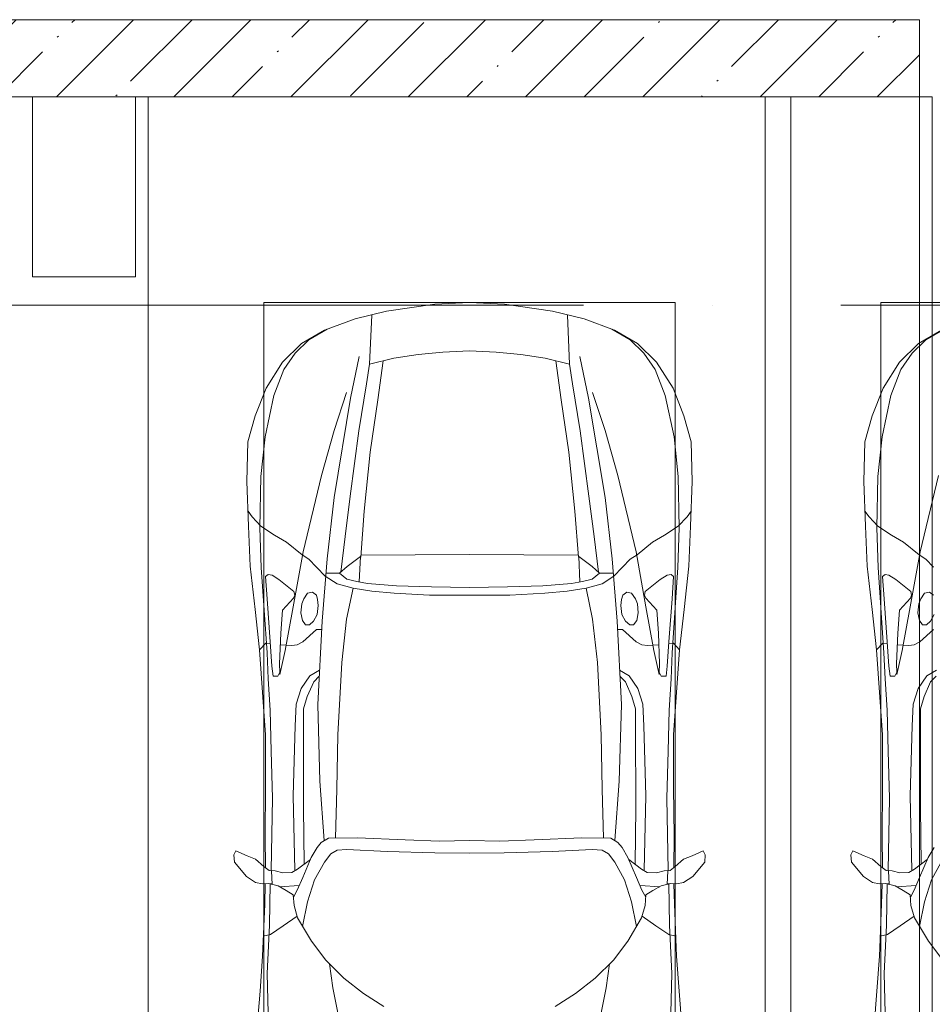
# Model space of a CAD drawing. Header units: millimetres. Extents: x -32229 to 291619, y -13689 to 125138.
# Tile 83 of 256: x 19185 to 22735, y 117530 to 121360. Entities that reach past the tile are written whole.
import ezdxf

# ---------------------------------------------------------------- set-up
doc = ezdxf.new("R2010")
doc.units = ezdxf.units.MM
doc.linetypes.add('ADSK_Линия сетки', pattern=[5000, 4000, -500, 0, -500])
for name, color, linetype, lineweight in [('A-DETL-GENF-OTLN', 7, 'Continuous', 18), ('A-FLOR-____-OTLN', 7, 'Continuous', 18), ('A-GENM-____-OTLN', 7, 'Continuous', 18), ('A-WALL-____-MCUT', 7, 'Continuous', 40), ('A-WALL-____-OTLN', 7, 'Continuous', 18), ('A-WALL-____-PATT', 7, 'Continuous', 40), ('C-PRKG-____-OTLN', 7, 'Continuous', 18), ('S-COLS-____-MCUT', 7, 'Continuous', 40), ('S-COLS-____-OTLN', 7, 'Continuous', 18), ('S-GRID-____-OTLN', 7, 'Continuous', 9)]:
    doc.layers.add(name, color=color, linetype=linetype, lineweight=lineweight)

# ---------------------------------------------------------------- blocks, each defined once
blk = doc.blocks.new('АР_Машиноместо - 4900x2400_М__5300х2500_-3113489--02 ЭМ')
at = {"layer": 'A-DETL-GENF-OTLN', "color": 253, "lineweight": 13, "true_color": 0xaaaaaa}
for p, q in [((1114.6, 4493), (927, 4466.6)), ((1250, 4500), (1114.6, 4493)), ((1250, 4500), (1385.4, 4493)), ((1385.4, 4493), (1573, 4466.6)), ((927, 4466.6), (804.4, 4436.7)), ((861.2, 4260.3), (869.3, 4451.1)), ((1573, 4466.6), (1695.6, 4436.7)), ((1638.8, 4260.3), (1630.7, 4451.1)), ((804.4, 4436.7), (686, 4391.6)), ((1695.6, 4436.7), (1814, 4391.6)), ((686, 4391.6), (596.3, 4340.6)), ((1814, 4391.6), (1903.7, 4340.6)), ((596.3, 4340.6), (522.5, 4267.9)), ((1903.7, 4340.6), (1977.5, 4267.9)), ((1050.4, 4297.3), (955.5, 4283.9)), ((1146, 4306.7), (1050.4, 4297.3)), ((1250, 4312), (1146, 4306.7)), ((1250, 4312), (1354, 4306.7)), ((1354, 4306.7), (1449.6, 4297.3)), ((1449.6, 4297.3), (1544.5, 4283.9)), ((522.5, 4267.9), (458.6, 4167)), ((955.5, 4283.9), (861, 4259.4)), ((914, 4272.5), (893.6, 4121.6)), ((1544.5, 4283.9), (1639, 4259.4)), ((1586, 4272.5), (1606.4, 4121.6)), ((1977.5, 4267.9), (2041.4, 4167)), ((458.6, 4167), (416.4, 4059.2)), ((2041.4, 4167), (2083.6, 4059.2)), ((893.6, 4121.6), (863.9, 3917.5)), ((1606.4, 4121.6), (1636.1, 3917.5)), ((416.4, 4059.2), (387.4, 3958.4)), ((2083.6, 4059.2), (2112.6, 3958.4)), ((387.4, 3958.4), (384, 3802.9)), ((2112.6, 3958.4), (2116, 3802.9)), ((863.9, 3917.5), (840.1, 3687.8)), ((1636.1, 3917.5), (1659.9, 3687.8)), ((384, 3802.9), (390.2, 3630)), ((2116, 3802.9), (2109.8, 3630)), ((403.8, 3665.5), (388.1, 3688.4)), ((840.1, 3687.8), (826.6, 3509.6)), ((1659.9, 3687.8), (1673.4, 3509.6)), ((2096.2, 3665.5), (2111.9, 3688.4)), ((438.6, 3629.8), (403.8, 3665.5)), ((2061.4, 3629.8), (2096.2, 3665.5)), ((390.2, 3630), (397.1, 3474.2)), ((491.4, 3594.2), (438.6, 3629.8)), ((2008.6, 3594.2), (2061.4, 3629.8)), ((2109.8, 3630), (2102.9, 3474.2)), ((537.9, 3567), (491.4, 3594.2)), ((598.3, 3518.6), (537.9, 3567)), ((1901.7, 3518.6), (1962.1, 3567)), ((1962.1, 3567), (2008.6, 3594.2)), ((624.9, 3501.2), (598.3, 3518.6)), ((654.7, 3470.4), (624.9, 3501.2)), ((676.4, 3260.1), (695.7, 3502.8)), ((773.2, 3472.4), (825.6, 3512.1)), ((825.6, 3512.1), (821, 3413)), ((1250, 3520.1), (827.2, 3517.2)), ((1250, 3520.1), (1672.8, 3517.2)), ((1674.4, 3512.1), (1679, 3413)), ((1726.8, 3472.4), (1674.4, 3512.1)), ((1823.6, 3260.1), (1804.3, 3502.8)), ((1845.3, 3470.4), (1875.1, 3501.2)), ((1875.1, 3501.2), (1901.7, 3518.6)), ((397.1, 3474.2), (415.7, 3305.9)), ((690.2, 3433.7), (654.7, 3470.4)), ((744.3, 3447), (773.2, 3472.4)), ((1755.7, 3447), (1726.8, 3472.4)), ((1809.8, 3433.7), (1845.3, 3470.4)), ((2102.9, 3474.2), (2084.3, 3305.9)), ((456.6, 3434.5), (466.2, 3441.1)), ((462.2, 3347.3), (456.6, 3434.5)), ((466.2, 3441.1), (481.5, 3439.1)), ((481.5, 3439.1), (508, 3422.8)), ((508, 3422.8), (566.8, 3375.1)), ((744.1, 3447.2), (691.3, 3447.2)), ((773, 3424.2), (744.1, 3447.2)), ((811.1, 3414.8), (773, 3424.2)), ((853.3, 3407.2), (811.1, 3414.8)), ((1646.7, 3407.2), (1688.9, 3414.8)), ((1688.9, 3414.8), (1727, 3424.2)), ((1727, 3424.2), (1755.7, 3447)), ((1755.7, 3447.2), (1808.7, 3447.2)), ((1992, 3422.8), (1933.2, 3375.1)), ((2018.5, 3439.1), (1992, 3422.8)), ((2033.8, 3441.1), (2018.5, 3439.1)), ((2043.4, 3434.5), (2033.8, 3441.1)), ((2037.8, 3347.3), (2043.4, 3434.5)), ((566.8, 3375.1), (569.7, 3360.7)), ((620, 3369.3), (638.7, 3372.5)), ((638.7, 3372.5), (654.1, 3360.7)), ((965.3, 3397.8), (853.3, 3407.2)), ((1102.5, 3394.3), (965.3, 3397.8)), ((1250, 3391.3), (1102.5, 3394.3)), ((1250, 3391.3), (1397.5, 3394.3)), ((1397.5, 3394.3), (1534.7, 3397.8)), ((1534.7, 3397.8), (1646.7, 3407.2)), ((1861.3, 3372.5), (1845.9, 3360.7)), ((1880, 3369.3), (1861.3, 3372.5)), ((1933.2, 3375.1), (1930.3, 3360.7)), ((474.8, 3179.9), (462.2, 3347.3)), ((564.6, 3349.7), (522.2, 3303.2)), ((569.7, 3360.7), (564.6, 3349.7)), ((597.1, 3327.4), (605.2, 3346.8)), ((605.2, 3346.8), (620, 3369.3)), ((654.1, 3360.7), (658.7, 3344.5)), ((658.7, 3344.5), (661.1, 3321.2)), ((1841.3, 3344.5), (1838.9, 3321.2)), ((1845.9, 3360.7), (1841.3, 3344.5)), ((1894.8, 3346.8), (1880, 3369.3)), ((1902.9, 3327.4), (1894.8, 3346.8)), ((1930.3, 3360.7), (1935.4, 3349.7)), ((1935.4, 3349.7), (1977.8, 3303.2)), ((2025.2, 3179.9), (2037.8, 3347.3)), ((415.7, 3305.9), (432.8, 3149.3)), ((522.2, 3303.2), (515.3, 3213.7)), ((593.6, 3292.5), (597.1, 3327.4)), ((661.1, 3321.2), (657.2, 3286.3)), ((1838.9, 3321.2), (1842.8, 3286.3)), ((1906.4, 3292.5), (1902.9, 3327.4)), ((1977.8, 3303.2), (1984.7, 3213.7)), ((2084.3, 3305.9), (2067.1, 3148.3)), ((599.8, 3262.3), (593.6, 3292.5)), ((612.1, 3245.7), (599.8, 3262.3)), ((643.2, 3259.9), (626.8, 3246.1)), ((657.2, 3286.3), (643.2, 3259.9)), ((659.3, 2936), (676.4, 3260.1)), ((1840.7, 2936), (1823.6, 3260.1)), ((1842.8, 3286.3), (1856.8, 3259.9)), ((1856.8, 3259.9), (1873.2, 3246.1)), ((1887.9, 3245.7), (1900.2, 3262.3)), ((1900.2, 3262.3), (1906.4, 3292.5)), ((654.5, 3228.1), (601.7, 3179.4)), ((626.8, 3246.1), (612.1, 3245.7)), ((674.6, 3227.6), (654.5, 3228.1)), ((1825.4, 3227.6), (1845.5, 3228.1)), ((1845.5, 3228.1), (1898.3, 3179.4)), ((1873.2, 3246.1), (1887.9, 3245.7)), ((480.8, 3085), (474.8, 3179.9)), ((515.3, 3213.7), (510.9, 3094.6)), ((601.7, 3179.4), (579.5, 3167.7)), ((1898.3, 3179.4), (1920.5, 3167.7)), ((1984.7, 3213.7), (1989.1, 3094.6)), ((2019.2, 3085), (2025.2, 3179.9)), ((432.8, 3149.3), (446, 2964.8)), ((456.9, 3174.2), (432.9, 3148.3)), ((475.2, 3173.5), (456.9, 3174.2)), ((558.4, 3165.4), (513.6, 3168)), ((579.5, 3167.7), (558.4, 3165.4)), ((1920.5, 3167.7), (1941.6, 3165.4)), ((1941.6, 3165.4), (1986.4, 3168)), ((2024.8, 3173.5), (2043.1, 3174.2)), ((2043.1, 3174.2), (2067.1, 3148.3)), ((2067.2, 3149.3), (2054, 2964.8)), ((485.6, 3046.1), (480.8, 3085)), ((510.9, 3094.6), (512.2, 3061.4)), ((1989.1, 3094.6), (1987.8, 3061.4)), ((2014.4, 3046.1), (2019.2, 3085)), ((504.5, 3046.6), (485.6, 3046.1)), ((512.2, 3061.4), (504.5, 3046.6)), ((665.1, 3046.1), (643.6, 3024.6)), ((1834.9, 3046.1), (1856.4, 3024.6)), ((1987.8, 3061.4), (1995.5, 3046.6)), ((1995.5, 3046.6), (2014.4, 3046.1)), ((643.6, 3024.6), (618.7, 2966.7)), ((1856.4, 3024.6), (1881.3, 2966.7)), ((446, 2964.8), (456.1, 2818.3)), ((618.7, 2966.7), (604.4, 2919.4)), ((1881.3, 2966.7), (1895.6, 2919.4)), ((2054, 2964.8), (2043.9, 2818.3)), ((604.4, 2919.4), (604.4, 2850.8)), ((667.8, 2638.3), (659.3, 2936)), ((1832.2, 2638.3), (1840.7, 2936)), ((1895.6, 2919.4), (1895.6, 2850.8)), ((604.4, 2850.8), (603.5, 2534.3)), ((1895.6, 2850.8), (1896.5, 2534.3)), ((456.1, 2818.3), (456.8, 2613.6)), ((2043.9, 2818.3), (2043.2, 2613.6)), ((456.8, 2613.6), (454.5, 2423.6)), ((684.8, 2406.5), (667.8, 2638.3)), ((1815.2, 2406.5), (1832.2, 2638.3)), ((2043.2, 2613.6), (2045.5, 2423.6)), ((603.5, 2534.3), (606.1, 2314.9)), ((1896.5, 2534.3), (1893.9, 2314.9)), ((454.5, 2423.6), (456, 2301.1)), ((700.6, 2415.4), (672.8, 2399.7)), ((813.8, 2416.7), (700.6, 2415.4)), ((999.2, 2409.3), (813.8, 2416.7)), ((1500.8, 2409.3), (1686.2, 2416.7)), ((1686.2, 2416.7), (1799.4, 2415.4)), ((1799.4, 2415.4), (1827.2, 2399.7)), ((2045.5, 2423.6), (2044, 2301.1)), ((656.7, 2380.3), (633.8, 2340.5)), ((672.8, 2399.7), (656.7, 2380.3)), ((1132.7, 2404.6), (999.2, 2409.3)), ((1250, 2406.6), (1132.7, 2404.6)), ((1250, 2406.6), (1367.3, 2404.6)), ((1367.3, 2404.6), (1500.8, 2409.3)), ((1827.2, 2399.7), (1843.3, 2380.3)), ((1843.3, 2380.3), (1866.2, 2340.5)), ((341.2, 2366.2), (333.1, 2350.6)), ((333.1, 2350.6), (335.2, 2322.3)), ((384.4, 2347.9), (341.2, 2366.2)), ((417.4, 2333.8), (384.4, 2347.9)), ((633.8, 2340.5), (600.8, 2263)), ((710, 2355.4), (685.1, 2322.3)), ((734.3, 2368.8), (710, 2355.4)), ((772.7, 2371.5), (734.3, 2368.8)), ((929.1, 2364.1), (772.7, 2371.5)), ((1115.2, 2358.7), (929.1, 2364.1)), ((1250, 2357.8), (1115.2, 2358.7)), ((1250, 2357.8), (1384.8, 2358.7)), ((1384.8, 2358.7), (1570.9, 2364.1)), ((1570.9, 2364.1), (1727.3, 2371.5)), ((1727.3, 2371.5), (1765.7, 2368.8)), ((1765.7, 2368.8), (1790, 2355.4)), ((1790, 2355.4), (1814.9, 2322.3)), ((1866.2, 2340.5), (1899.2, 2263)), ((2082.6, 2333.8), (2115.6, 2347.9)), ((2115.6, 2347.9), (2158.8, 2366.2)), ((2158.8, 2366.2), (2166.9, 2350.6)), ((2166.9, 2350.6), (2164.8, 2322.3)), ((335.2, 2322.3), (381.7, 2266.4)), ((449.8, 2306.1), (417.4, 2333.8)), ((470, 2290), (449.8, 2306.1)), ((630.6, 2332.9), (580.6, 2296)), ((685.1, 2322.3), (647.3, 2254.2)), ((1814.9, 2322.3), (1852.7, 2254.2)), ((1869.4, 2332.9), (1919.4, 2296)), ((2030, 2290), (2050.2, 2306.1)), ((2050.2, 2306.1), (2082.6, 2333.8)), ((2164.8, 2322.3), (2118.3, 2266.4)), ((381.7, 2266.4), (417.4, 2243.4)), ((493.6, 2288.6), (470, 2290)), ((482, 2235.6), (479.1, 2288.7)), ((523.3, 2281.2), (493.6, 2288.6)), ((559, 2282.6), (523.3, 2281.2)), ((580.6, 2296), (559, 2282.6)), ((600.8, 2263), (579.9, 2213.8)), ((1899.2, 2263), (1920.1, 2213.8)), ((1919.4, 2296), (1941, 2282.6)), ((1941, 2282.6), (1976.7, 2281.2)), ((1976.7, 2281.2), (2006.4, 2288.6)), ((2006.4, 2288.6), (2030, 2290)), ((2018, 2235.6), (2020.9, 2288.7)), ((2118.3, 2266.4), (2082.6, 2243.4)), ((417.4, 2243.4), (445.1, 2238.7)), ((445.1, 2238.7), (481.8, 2239.5)), ((453, 2159.1), (455, 2238.9)), ((505.1, 2230), (467.5, 2239.2)), ((536.7, 2211.8), (505.1, 2230)), ((586.6, 2231.3), (510.1, 2227.1)), ((647.3, 2254.2), (619.7, 2168.6)), ((1852.7, 2254.2), (1880.3, 2168.6)), ((1913.4, 2231.3), (1989.9, 2227.1)), ((1963.3, 2211.8), (1994.9, 2230)), ((1994.9, 2230), (2032.5, 2239.2)), ((2054.9, 2238.7), (2018.2, 2239.5)), ((2047, 2159.1), (2045, 2238.9)), ((2082.6, 2243.4), (2054.9, 2238.7)), ((564.3, 2195.4), (536.7, 2211.8)), ((567.1, 2153.8), (564.3, 2195.4)), ((579.9, 2213.8), (564.9, 2186.5)), ((1920.1, 2213.8), (1935.1, 2186.5)), ((1932.9, 2153.8), (1935.7, 2195.4)), ((1935.7, 2195.4), (1963.3, 2211.8)), ((444.9, 1956.8), (453, 2159.1)), ((580.7, 2105.7), (567.1, 2153.8)), ((619.7, 2168.6), (600.3, 2072.7)), ((1880.3, 2168.6), (1899.7, 2072.7)), ((1919.3, 2105.7), (1932.9, 2153.8)), ((2055.1, 1956.8), (2047, 2159.1)), ((578.8, 2112.6), (525.5, 2074.6)), ((1921.2, 2112.6), (1974.5, 2074.6)), ((525.5, 2074.6), (475.1, 2041)), ((634.6, 2015), (580.7, 2105.7)), ((1865.4, 2015), (1919.3, 2105.7)), ((1974.5, 2074.6), (2024.9, 2041)), ((475.1, 2041), (447.5, 2034.4)), ((2024.9, 2041), (2052.5, 2034.4)), ((690.7, 1941.6), (634.6, 2015)), ((1809.3, 1941.6), (1865.4, 2015)), ((434.8, 1820.7), (444.9, 1956.8)), ((2065.2, 1820.7), (2055.1, 1956.8)), ((761.1, 1871.7), (690.7, 1941.6)), ((718.3, 1834.2), (705.7, 1926.7)), ((1738.9, 1871.7), (1809.3, 1941.6)), ((1781.7, 1834.2), (1794.3, 1926.7)), ((837.5, 1812.1), (761.1, 1871.7)), ((1662.5, 1812.1), (1738.9, 1871.7)), ((422, 1662.9), (434.8, 1820.7)), ((770, 1576.5), (718.3, 1834.2)), ((917, 1761.1), (837.5, 1812.1)), ((1583, 1761.1), (1662.5, 1812.1)), ((1730, 1576.5), (1781.7, 1834.2)), ((2078, 1662.9), (2065.2, 1820.7))]:
    blk.add_line(p, q, dxfattribs=at)
at = {"layer": 'A-DETL-GENF-OTLN', "color": 254, "lineweight": 13, "true_color": 0xd4d4d4}
for p, q in [((696.3, 4395.8), (625, 4354.8)), ((1803.7, 4395.8), (1875, 4354.8)), ((625, 4354.8), (571.5, 4303.1)), ((1875, 4354.8), (1928.5, 4303.1)), ((571.5, 4303.1), (527.8, 4239.8)), ((1928.5, 4303.1), (1972.2, 4239.8)), ((786.9, 4128.3), (821.1, 4289.8)), ((849, 4182.8), (861.2, 4260.3)), ((1651, 4182.8), (1638.8, 4260.3)), ((1713.1, 4128.3), (1678.9, 4289.8)), ((527.8, 4239.8), (488.6, 4138.1)), ((1972.2, 4239.8), (2011.4, 4138.1)), ((819.4, 4000.8), (849, 4182.8)), ((1680.6, 4000.8), (1651, 4182.8)), ((488.6, 4138.1), (454.7, 3976.8)), ((722.7, 4001.8), (771.7, 4149.8)), ((1777.3, 4001.8), (1728.3, 4149.8)), ((2011.4, 4138.1), (2045.3, 3976.8)), ((723.2, 3741.5), (786.9, 4128.3)), ((1776.8, 3741.5), (1713.1, 4128.3)), ((673.6, 3827.1), (722.7, 4001.8)), ((785.7, 3746.6), (819.4, 4000.8)), ((1714.3, 3746.6), (1680.6, 4000.8)), ((1826.4, 3827.1), (1777.3, 4001.8)), ((454.7, 3976.8), (438.6, 3823.4)), ((2045.3, 3976.8), (2061.4, 3823.4)), ((438.6, 3823.4), (434.2, 3623.7)), ((602.3, 3530.2), (673.6, 3827.1)), ((1897.7, 3530.2), (1826.4, 3827.1)), ((2061.4, 3823.4), (2065.8, 3623.7)), ((695.7, 3502.8), (723.2, 3741.5)), ((765.5, 3589.1), (785.7, 3746.6)), ((1734.5, 3589.1), (1714.3, 3746.6)), ((1804.3, 3502.8), (1776.8, 3741.5)), ((434.2, 3623.7), (439.5, 3468.5)), ((2065.8, 3623.7), (2060.5, 3468.5)), ((749.1, 3450.8), (765.5, 3589.1)), ((1750.9, 3450.8), (1734.5, 3589.1)), ((564, 3316.2), (602.3, 3530.2)), ((1936, 3316.2), (1897.7, 3530.2)), ((439.5, 3468.5), (462, 3136.6)), ((2060.5, 3468.5), (2038, 3136.6)), ((734.6, 3405.8), (688.5, 3435.5)), ((1765.4, 3405.8), (1811.5, 3435.5)), ((797.1, 3388.2), (734.6, 3405.8)), ((771.7, 3268.5), (797.1, 3388.2)), ((870, 3377.1), (797.1, 3388.2)), ((957.1, 3368.9), (870, 3377.1)), ((1542.9, 3368.9), (1630, 3377.1)), ((1630, 3377.1), (1702.9, 3388.2)), ((1702.9, 3388.2), (1765.4, 3405.8)), ((1728.3, 3268.5), (1702.9, 3388.2)), ((1093.5, 3360.7), (957.1, 3368.9)), ((1250, 3360.7), (1093.5, 3360.7)), ((1250, 3360.7), (1406.5, 3360.7)), ((1406.5, 3360.7), (1542.9, 3368.9)), ((532.7, 3145.9), (564, 3316.2)), ((1967.3, 3145.9), (1936, 3316.2)), ((752.8, 3099), (771.7, 3268.5)), ((1747.2, 3099), (1728.3, 3268.5)), ((512.5, 3053.2), (532.7, 3145.9)), ((1987.5, 3053.2), (1967.3, 3145.9)), ((462, 3136.6), (466.3, 3036.3)), ((2038, 3136.6), (2033.7, 3036.3)), ((629, 3048.1), (666.7, 3069.7)), ((737.8, 2818.3), (752.8, 3099)), ((1762.2, 2818.3), (1747.2, 3099)), ((1871, 3048.1), (1833.3, 3069.7)), ((466.3, 3036.3), (473.9, 2913.7)), ((595.2, 2997.9), (629, 3048.1)), ((1904.8, 2997.9), (1871, 3048.1)), ((2033.7, 3036.3), (2026.1, 2913.7)), ((575.7, 2937.4), (595.2, 2997.9)), ((1924.3, 2937.4), (1904.8, 2997.9)), ((473.9, 2913.7), (477.8, 2754.7)), ((571.6, 2853.3), (575.7, 2937.4)), ((1928.4, 2853.3), (1924.3, 2937.4)), ((2026.1, 2913.7), (2022.2, 2754.7)), ((564.4, 2580.5), (571.6, 2853.3)), ((1935.6, 2580.5), (1928.4, 2853.3)), ((733.8, 2606.7), (737.8, 2818.3)), ((1766.2, 2606.7), (1762.2, 2818.3)), ((477.8, 2754.7), (483.3, 2571.4)), ((2022.2, 2754.7), (2016.7, 2571.4)), ((728.4, 2415.7), (733.8, 2606.7)), ((1771.6, 2415.7), (1766.2, 2606.7)), ((483.3, 2571.4), (478, 2290)), ((570.6, 2291.4), (564.4, 2580.5)), ((1929.4, 2291.4), (1935.6, 2580.5)), ((2016.7, 2571.4), (2022, 2290)), ((471.8, 2077.7), (474.5, 2239.3)), ((2028.2, 2077.7), (2025.5, 2239.3)), ((462.8, 1889.5), (471.8, 2077.7)), ((2037.2, 1889.5), (2028.2, 2077.7)), ((470.9, 1561.4), (462.8, 1889.5)), ((2029.1, 1561.4), (2037.2, 1889.5))]:
    blk.add_line(p, q, dxfattribs=at)
at = {"layer": 'C-PRKG-____-OTLN', "color": 253, "lineweight": 13, "true_color": 0xaaaaaa}
for p, q in [((0, 0), (0, 5300)), ((2500, 0), (2500, 5300)), ((450, 4500), (2050, 4500)), ((450, 800), (450, 4500)), ((2050, 800), (2050, 4500))]:
    blk.add_line(p, q, dxfattribs=at)
blk = doc.blocks.new('АР_Машиноместо - 4900x2400_М__5300х2500_-V64--02 ЭМ')
at = {"layer": 'A-DETL-GENF-OTLN', "color": 254, "lineweight": 13, "true_color": 0xd4d4d4}
for p, q in [((2029.1, -1561.4), (2037.2, -1889.5)), ((2037.2, -1889.5), (2028.2, -2077.7)), ((2028.2, -2077.7), (2025.5, -2239.3)), ((1929.4, -2291.4), (1935.6, -2580.5)), ((2016.7, -2571.4), (2022, -2290)), ((1935.6, -2580.5), (1928.4, -2853.3)), ((2022.2, -2754.7), (2016.7, -2571.4)), ((2026.1, -2913.7), (2022.2, -2754.7)), ((1928.4, -2853.3), (1924.3, -2937.4)), ((1924.3, -2937.4), (1904.8, -2997.9)), ((2033.7, -3036.3), (2026.1, -2913.7)), ((1904.8, -2997.9), (1871, -3048.1)), ((1871, -3048.1), (1833.3, -3069.7)), ((1987.5, -3053.2), (1967.3, -3145.9)), ((2038, -3136.6), (2033.7, -3036.3)), ((2060.5, -3468.5), (2038, -3136.6)), ((1967.3, -3145.9), (1936, -3316.2)), ((1936, -3316.2), (1897.7, -3530.2)), ((2065.8, -3623.7), (2060.5, -3468.5)), ((1897.7, -3530.2), (1826.4, -3827.1)), ((2061.4, -3823.4), (2065.8, -3623.7)), ((2045.3, -3976.8), (2061.4, -3823.4)), ((2011.4, -4138.1), (2045.3, -3976.8)), ((1972.2, -4239.8), (2011.4, -4138.1)), ((1928.5, -4303.1), (1972.2, -4239.8)), ((1875, -4354.8), (1928.5, -4303.1)), ((1803.7, -4395.8), (1875, -4354.8))]:
    blk.add_line(p, q, dxfattribs=at)
at = {"layer": 'A-DETL-GENF-OTLN', "color": 253, "lineweight": 13, "true_color": 0xaaaaaa}
for p, q in [((2078, -1662.9), (2065.2, -1820.7)), ((2065.2, -1820.7), (2055.1, -1956.8)), ((1809.3, -1941.6), (1865.4, -2015)), ((2055.1, -1956.8), (2047, -2159.1)), ((1865.4, -2015), (1919.3, -2105.7)), ((1974.5, -2074.6), (2024.9, -2041)), ((2024.9, -2041), (2052.5, -2034.4)), ((1880.3, -2168.6), (1899.7, -2072.7)), ((1919.3, -2105.7), (1932.9, -2153.8)), ((1921.2, -2112.6), (1974.5, -2074.6)), ((1852.7, -2254.2), (1880.3, -2168.6)), ((1932.9, -2153.8), (1935.7, -2195.4)), ((2047, -2159.1), (2045, -2238.9)), ((1899.2, -2263), (1920.1, -2213.8)), ((1920.1, -2213.8), (1935.1, -2186.5)), ((1935.7, -2195.4), (1963.3, -2211.8)), ((1963.3, -2211.8), (1994.9, -2230)), ((1814.9, -2322.3), (1852.7, -2254.2)), ((1913.4, -2231.3), (1989.9, -2227.1)), ((1994.9, -2230), (2032.5, -2239.2)), ((2018, -2235.6), (2020.9, -2288.7)), ((2054.9, -2238.7), (2018.2, -2239.5)), ((2082.6, -2243.4), (2054.9, -2238.7)), ((2118.3, -2266.4), (2082.6, -2243.4)), ((1866.2, -2340.5), (1899.2, -2263)), ((1869.4, -2332.9), (1919.4, -2296)), ((1919.4, -2296), (1941, -2282.6)), ((1941, -2282.6), (1976.7, -2281.2)), ((1976.7, -2281.2), (2006.4, -2288.6)), ((2006.4, -2288.6), (2030, -2290)), ((2030, -2290), (2050.2, -2306.1)), ((2164.8, -2322.3), (2118.3, -2266.4)), ((1896.5, -2534.3), (1893.9, -2314.9)), ((2045.5, -2423.6), (2044, -2301.1)), ((2050.2, -2306.1), (2082.6, -2333.8)), ((2082.6, -2333.8), (2115.6, -2347.9)), ((2166.9, -2350.6), (2164.8, -2322.3)), ((1843.3, -2380.3), (1866.2, -2340.5)), ((2115.6, -2347.9), (2158.8, -2366.2)), ((2158.8, -2366.2), (2166.9, -2350.6)), ((2043.2, -2613.6), (2045.5, -2423.6)), ((1895.6, -2850.8), (1896.5, -2534.3)), ((2043.9, -2818.3), (2043.2, -2613.6)), ((2054, -2964.8), (2043.9, -2818.3)), ((1895.6, -2919.4), (1895.6, -2850.8)), ((1881.3, -2966.7), (1895.6, -2919.4)), ((1856.4, -3024.6), (1881.3, -2966.7)), ((2067.2, -3149.3), (2054, -2964.8)), ((1834.9, -3046.1), (1856.4, -3024.6)), ((1987.8, -3061.4), (1995.5, -3046.6)), ((1989.1, -3094.6), (1987.8, -3061.4)), ((1995.5, -3046.6), (2014.4, -3046.1)), ((2014.4, -3046.1), (2019.2, -3085)), ((1984.7, -3213.7), (1989.1, -3094.6)), ((2019.2, -3085), (2025.2, -3179.9)), ((1898.3, -3179.4), (1920.5, -3167.7)), ((1920.5, -3167.7), (1941.6, -3165.4)), ((1941.6, -3165.4), (1986.4, -3168)), ((2024.8, -3173.5), (2043.1, -3174.2)), ((2043.1, -3174.2), (2067.1, -3148.3)), ((2084.3, -3305.9), (2067.1, -3148.3)), ((1845.5, -3228.1), (1898.3, -3179.4)), ((1977.8, -3303.2), (1984.7, -3213.7)), ((2025.2, -3179.9), (2037.8, -3347.3)), ((1856.8, -3259.9), (1873.2, -3246.1)), ((1873.2, -3246.1), (1887.9, -3245.7)), ((1887.9, -3245.7), (1900.2, -3262.3)), ((1842.8, -3286.3), (1856.8, -3259.9)), ((1900.2, -3262.3), (1906.4, -3292.5)), ((1906.4, -3292.5), (1902.9, -3327.4)), ((1902.9, -3327.4), (1894.8, -3346.8)), ((1935.4, -3349.7), (1977.8, -3303.2)), ((2102.9, -3474.2), (2084.3, -3305.9)), ((1861.3, -3372.5), (1845.9, -3360.7)), ((1880, -3369.3), (1861.3, -3372.5)), ((1894.8, -3346.8), (1880, -3369.3)), ((1930.3, -3360.7), (1935.4, -3349.7)), ((1933.2, -3375.1), (1930.3, -3360.7)), ((2037.8, -3347.3), (2043.4, -3434.5)), ((1992, -3422.8), (1933.2, -3375.1)), ((2018.5, -3439.1), (1992, -3422.8)), ((2033.8, -3441.1), (2018.5, -3439.1)), ((2043.4, -3434.5), (2033.8, -3441.1)), ((1845.3, -3470.4), (1875.1, -3501.2)), ((2109.8, -3630), (2102.9, -3474.2)), ((1875.1, -3501.2), (1901.7, -3518.6)), ((1901.7, -3518.6), (1962.1, -3567)), ((1962.1, -3567), (2008.6, -3594.2)), ((2008.6, -3594.2), (2061.4, -3629.8)), ((2061.4, -3629.8), (2096.2, -3665.5)), ((2116, -3802.9), (2109.8, -3630)), ((2096.2, -3665.5), (2111.9, -3688.4)), ((2112.6, -3958.4), (2116, -3802.9)), ((2083.6, -4059.2), (2112.6, -3958.4)), ((2041.4, -4167), (2083.6, -4059.2)), ((1977.5, -4267.9), (2041.4, -4167)), ((1903.7, -4340.6), (1977.5, -4267.9)), ((1814, -4391.6), (1903.7, -4340.6))]:
    blk.add_line(p, q, dxfattribs=at)
at = {"layer": 'C-PRKG-____-OTLN', "color": 253, "lineweight": 13, "true_color": 0xaaaaaa}
for p, q in [((2500, 0), (2500, -5300)), ((2050, -800), (2050, -4500)), ((450, -4500), (2050, -4500)), ((1900, -5300), (1850, -5300))]:
    blk.add_line(p, q, dxfattribs=at)
blk = doc.blocks.new('АР-Заполнение деф_ шва - Д_ш_-4425143--02 ЭМ')
at = {"layer": 'A-GENM-____-OTLN', "color": 253, "lineweight": 13, "true_color": 0xaaaaaa}
for p, q in [((0, 25), (24910, 25)), ((0, -25), (24910, -25))]:
    blk.add_line(p, q, dxfattribs=at)
blk = doc.blocks.new('Наметкина 10_РД_АР_П_отсоединено_rvt-1--02 ЭМ')
at = {"layer": 'A-WALL-____-PATT', "lineweight": 5, "true_color": 0xaaaaaa}
h = blk.add_hatch(dxfattribs=at)
h.set_pattern_fill('FP_3', color=253, style=0, pattern_type=2)
h.set_pattern_definition([(45, (0, 0), (-228.0985, 228.0985), []), (45, (228.1, 0), (-228.0985, 228.0985), [403.225, -80.645, 6.706, -73.939])])
h.paths.add_polyline_path([(22685.3, 121060), (22685.3, 121360), (18985.3, 121360), (18985.3, 121060), (20710.7, 121060)])
at = {"layer": 'A-FLOR-____-OTLN', "color": 253, "lineweight": 13, "true_color": 0xaaaaaa}
blk.add_line((22685.3, 115460), (22685.3, 121060), dxfattribs=at)
at = {"layer": 'A-WALL-____-MCUT', "color": 253, "lineweight": 13, "true_color": 0xaaaaaa}
for p, q in [((22685.3, 121360), (18985.3, 121360)), ((22685.3, 121060), (22685.3, 121360)), ((18985.3, 121060), (19235.3, 121060)), ((19635.3, 121060), (22685.3, 121060))]:
    blk.add_line(p, q, dxfattribs=at)
at = {"layer": 'A-WALL-____-OTLN', "color": 253, "lineweight": 13, "true_color": 0xaaaaaa}
blk.add_line((19235.3, 121060), (19635.3, 121060), dxfattribs=at)
at = {"layer": 'S-COLS-____-MCUT', "color": 253, "lineweight": 15, "true_color": 0xaaaaaa}
for p, q in [((19235.3, 121060), (19235.3, 120360)), ((19635.3, 120360), (19635.3, 121060)), ((19235.3, 120360), (19635.3, 120360))]:
    blk.add_line(p, q, dxfattribs=at)
at = {"layer": 'S-COLS-____-OTLN', "color": 253, "lineweight": 15, "true_color": 0xaaaaaa}
blk.add_line((19635.3, 121060), (19235.3, 121060), dxfattribs=at)
at = {"layer": 'A-GENM-____-OTLN', "color": 253, "lineweight": 13, "true_color": 0xaaaaaa, "rotation": 270}
blk.add_blockref('АР-Заполнение деф_ шва - Д_ш_-4425143--02 ЭМ', (22710.3, 121060), dxfattribs=at)
at = {"layer": 'C-PRKG-____-OTLN', "color": 253, "lineweight": 13, "true_color": 0xaaaaaa}
blk.add_blockref('АР_Машиноместо - 4900x2400_М__5300х2500_-3113489--02 ЭМ', (19685.3, 115760), dxfattribs=at)
at = {"layer": 'C-PRKG-____-OTLN', "color": 253, "lineweight": 13, "true_color": 0xaaaaaa, "rotation": 180}
blk.add_blockref('АР_Машиноместо - 4900x2400_М__5300х2500_-V64--02 ЭМ', (24585.3, 115760), dxfattribs=at)

msp = doc.modelspace()

# ---------------------------------------------------------------- linework, layer by layer
at = {"layer": 'S-GRID-____-OTLN', "color": 253, "linetype": 'ADSK_Линия сетки', "true_color": 0xaaaaaa}
msp.add_line((131381.2, 120250), (-30593.4, 120250), dxfattribs=at)

# ---------------------------------------------------------------- block references
at = {"lineweight": 5}
msp.add_blockref('Наметкина 10_РД_АР_П_отсоединено_rvt-1--02 ЭМ', (0, 0), dxfattribs=at)

doc.saveas('drawing.dxf')
